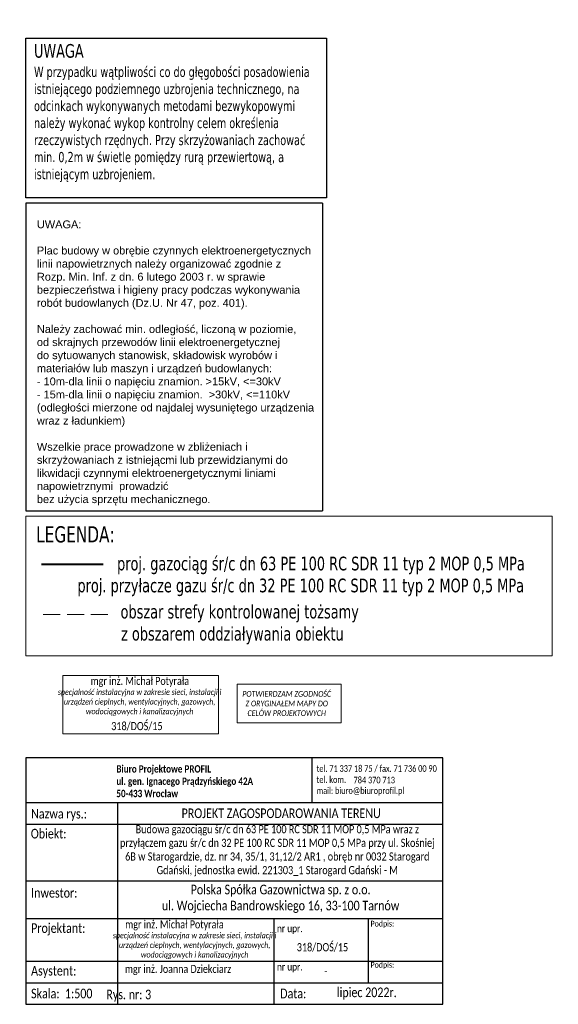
# Model space of a CAD drawing. Extents: x 6533465 to 6533751, y 5979208 to 5979357.
# Tile 10 of 10: x 6533671 to 6533751, y 5979212 to 5979357. Entities that reach past the tile are written whole.
import ezdxf

# ---------------------------------------------------------------- set-up
doc = ezdxf.new("R2010")
doc.units = 0
doc.header["$MEASUREMENT"] = 0
doc.linetypes.add('2.5_1.0', pattern=[7, 2.5, -1, 2.5, -1])
for name, color, linetype, lineweight in [('MR_gaz', 30, 'CONTINUOUS', 40), ('MR_gaz_dim', 250, 'CONTINUOUS', 20), ('MR_strefa', 200, '2.5_1.0', 0)]:
    doc.layers.add(name, color=color, linetype=linetype, lineweight=lineweight)
doc.styles.add('MR_text', font='tahoma.ttf', dxfattribs={"width": 0.8, "height": 1})
doc.styles.add('MR_text .20', font='tahoma.ttf', dxfattribs={"width": 0.9, "height": 0.2})

# ---------------------------------------------------------------- blocks, each defined once
blk = doc.blocks.new('A$C416B35F2')
at = {"layer": 'MR_gaz_dim', "lineweight": 30}
for p, q in [((0, 45.17), (-43.54, 45.17)), ((-43.54, 45.17), (-43.54, 0)), ((0, 45.17), (0, 0)), ((-43.54, 0), (0, 0))]:
    blk.add_line(p, q, dxfattribs=at)
at = {"layer": 'MR_gaz_dim', "lineweight": 40, "insert": (-41.92, 42.63), "char_height": 1.152, "attachment_point": 1, "style": 'MR_text .20'}
blk.add_mtext('{\\fArial|b0|i0|c238|p39;\\W1;UWAGA:\\P\\PPlac budowy w obrębie czynnych elektroenergetycznych\\Plinii napowietrznych należy organizować zgodnie z \\PRozp. Min. Inf. z dn. 6 lutego 2003 r. w sprawie \\Pbezpieczeństwa i higieny pracy podczas wykonywania\\Probót budowlanych (Dz.U. Nr 47, poz. 401).\\P\\PNależy zachować min. odległość, liczoną w poziomie,\\Pod skrajnych przewodów linii elektroenergetycznej\\Pdo sytuowanych stanowisk, składowisk wyrobów i \\Pmateriałów lub maszyn i urządzeń budowlanych:\\P- 10m-dla linii o napięciu znamion. >15kV, <=30kV\\P- 15m-dla linii o napięciu znamion.  >30kV, <=110kV\\P(odległości mierzone od najdalej wysuniętego urządzenia\\Pwraz z ładunkiem)\\P\\PWszelkie prace prowadzone w zbliżeniach i \\Pskrzyżowaniach z istniejącmi lub przewidzianymi do \\Plikwidacji czynnymi elektroenergetycznymi liniami\\Pnapowietrznymi  prowadzić \\Pbez użycia sprzętu mechanicznego.\\P}\\P               ', dxfattribs=at)

msp = doc.modelspace()

# ---------------------------------------------------------------- linework, layer by layer
at = {"layer": 'MR_gaz'}
msp.add_line((6533674.68, 5979276.83), (6533683.74, 5979276.83), dxfattribs=at)
at = {"layer": 'MR_gaz_dim', "lineweight": 30}
for p, q in [((6533733.62, 5979248.38), (6533672.39, 5979248.38)), ((6533672.39, 5979248.38), (6533672.39, 5979218.47)), ((6533733.62, 5979218.47), (6533733.62, 5979248.38)), ((6533672.39, 5979241.82), (6533733.62, 5979241.82)), ((6533685.9, 5979218.47), (6533685.9, 5979241.82)), ((6533672.39, 5979238.66), (6533733.62, 5979238.66)), ((6533672.39, 5979230.33), (6533733.62, 5979230.33)), ((6533672.39, 5979224.79), (6533733.62, 5979224.79)), ((6533672.39, 5979218.75), (6533672.39, 5979212.21)), ((6533672.39, 5979218.54), (6533733.62, 5979218.54)), ((6533672.39, 5979218.54), (6533733.62, 5979218.54)), ((6533685.9, 5979212.21), (6533685.9, 5979218.75)), ((6533733.62, 5979212.21), (6533733.62, 5979218.75)), ((6533672.39, 5979215.38), (6533733.62, 5979215.38)), ((6533672.39, 5979215.38), (6533733.62, 5979215.38)), ((6533672.39, 5979215.38), (6533733.62, 5979215.38)), ((6533672.39, 5979212.21), (6533733.62, 5979212.21)), ((6533672.39, 5979212.21), (6533733.62, 5979212.21))]:
    msp.add_line(p, q, dxfattribs=at)
at = {"layer": 'MR_gaz_dim'}
msp.add_line((6533674.15, 5979241.82), (6533733.62, 5979241.82), dxfattribs=at)
at = {"layer": 'MR_gaz_dim', "lineweight": 30}
for points in [[(6533672.39, 5979354.02), (6533716.54, 5979354.02), (6533716.54, 5979330.57), (6533672.39, 5979330.57), (6533672.39, 5979354.02)], [(6533714.42, 5979241.82), (6533714.42, 5979248.38)], [(6533708.78, 5979224.79), (6533708.78, 5979218.47)], [(6533722.63, 5979224.79), (6533722.63, 5979218.47)], [(6533708.78, 5979218.75), (6533708.78, 5979212.21)], [(6533722.63, 5979218.75), (6533722.63, 5979215.38)]]:
    msp.add_lwpolyline(points, dxfattribs=at)
at = {"layer": 'MR_gaz_dim'}
msp.add_lwpolyline([(6533672.39, 5979283.86), (6533749.65, 5979283.86), (6533749.65, 5979263.36), (6533672.39, 5979263.36), (6533672.39, 5979283.86)], dxfattribs=at)
for points in [[(6533677.82, 5979260.49), (6533700.7, 5979260.49), (6533700.7, 5979251.91), (6533677.82, 5979251.91)], [(6533703.44, 5979259.22), (6533718.69, 5979259.22), (6533718.69, 5979253.52), (6533703.44, 5979253.52)]]:
    msp.add_lwpolyline(points, close=True, dxfattribs=at)
at = {"layer": 'MR_strefa'}
msp.add_line((6533684.44, 5979269.44), (6533674.95, 5979269.44), dxfattribs=at)

# ---------------------------------------------------------------- block references
at = {"layer": 'MR_gaz_dim', "ltscale": 20, "rotation": 359.9961681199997}
msp.add_blockref('A$C416B35F2', (6533715.93, 5979284.62), dxfattribs=at)

# ---------------------------------------------------------------- texts
at = {"layer": 'MR_gaz_dim', "style": 'MR_text .20', "width": 0.8}
for s, height, p in [('LEGENDA:', 2.379, (6533673.9, 5979280)), ('proj. gazociąg śr/c dn 63 PE 100 RC SDR 11 typ 2 MOP 0,5 MPa', 2.0071, (6533685.78, 5979275.9)), ('proj. przyłacze gazu śr/c dn 32 PE 100 RC SDR 11 typ 2 MOP 0,5 MPa', 2.0071, (6533679.96, 5979272.68)), ('obszar strefy kontrolowanej tożsamy ', 2.0071, (6533686.3, 5979268.84)), ('z obszarem oddziaływania obiektu', 2.0071, (6533686.37, 5979265.6))]:
    msp.add_text(s, height=height, dxfattribs=at).set_placement(p)
at = {"layer": 'MR_gaz_dim', "style": 'MR_text'}
for s, insert, char_height, width, attachment_point in [('{\\H1.3333x;UWAGA} \\PW przypadku wątpliwości co do głęgobości posadowienia istniejącego podziemnego uzbrojenia technicznego, na odcinkach wykonywanych metodami bezwykopowymi należy wykonać wykop kontrolny celem określenia rzeczywistych rzędnych. Przy skrzyżowaniach zachować min. 0,2m w świetle pomiędzy rurą przewiertową, a istniejącym uzbrojeniem.', (6533673.59, 5979343.01), 1.5, 42.4228, 4), ('{\\fCalibri|b0|i0|c238|p34;mgr inż. Michał Potyrała}', (6533689.13, 5979259.52), 1.1773, 81.7736, 5), ('{\\fCalibri|b0|i1|c238|p34;specjalność instalacyjna w zakresie sieci, instalacji i urządzeń cieplnych, wentylacyjnych, gazowych, wodociągowych i kanalizacyjnych}', (6533689.09, 5979256.51), 0.84768, 22.9229, 5), ('{\\fCalibri|b0|i1|c238|p34;POTWIERDZAM ZGODNOŚĆ Z ORYGINAŁEM MAPY DO CELÓW PROJEKTOWYCH}', (6533710.69, 5979256.35), 0.8477, 12.1714, 5), ('\\A1;{\\fCalibri|b0|i0|c238|p34;318/DOŚ/15}', (6533688.69, 5979253.01), 1.2, 81.7736, 5), ('{\\fCalibri|b1|i0|c238|p34;Biuro Projektowe PROFIL\\fCalibri|b1|i0|c0|p34;\\P\\fCalibri|b1|i0|c238|p34;ul. \\fCalibri|b1|i0|c0|p34;gen. Ignacego Prądzyńskiego 42A\\fCalibri|b1|i0|c238|p34;\\P5\\fCalibri|b1|i0|c0|p34;0\\fCalibri|b1|i0|c238|p34;-\\fCalibri|b1|i0|c0|p34;43\\fCalibri|b1|i0|c238|p34;3 Wrocław}', (6533685.68, 5979244.95), 1.08314, 54.504, 4), ('{\\fCalibri|b0|i0|c238|p34;tel. 71 337 18 75 / fax. 71 736 00 90\\Ptel. kom.           \\Pmail: biuro@biuroprofil.pl}', (6533715.08, 5979245.07), 0.9729, 48.9555, 4), ('{\\fCalibri|b0|i0|c238|p34;^I    784 370 713}', (6533715.52, 5979245.12), 0.9729, 48.9555, 4), ('{\\fCalibri|b0|i0|c238|p34;Nazwa rys.:}', (6533673.16, 5979240.01), 1.4128, 22.2999, 4), ('{\\fCalibri|b0|i0|c238|p34;PROJEKT ZAGOSPODAROWANIA TERENU}', (6533709.88, 5979240.24), 1.4128, 81.7736, 5), ('\\A1;{\\fCalibri|b0|i0|c238|p34;Budowa gazociągu śr/c dn 63 PE 100 RC SDR 11 MOP 0,5 MPa wraz z przyłączem gazu śr/c dn 32 PE 100 RC SDR 11 MOP 0,5 MPa przy ul. Skośniej 6B w Starogardzie, dz. nr 34, 35/1, 31,12/2 AR1 , obręb nr 0032 Starogard Gdański, jednostka ewid. 221303_1 Starogard Gdański - M}', (6533709.31, 5979234.75), 1.2, 46.858, 5), ('{\\fCalibri|b0|i0|c238|p34;Obiekt:}', (6533673.12, 5979237.25), 1.4128, 22.2999, 4), ('{\\fCalibri|b0|i0|c238|p34;Polska Spółka Gazownictwa sp. z o.o.\\Pul. Wojciecha Bandrowskiego 16, 33-100 Tarnów}', (6533709.8, 5979227.69), 1.4128, 77.4391, 5), ('{\\fCalibri|b0|i0|c238|p34;Inwestor:}', (6533673.16, 5979228.56), 1.4128, 22.2999, 4), ('{\\fCalibri|b0|i0|c238|p34;Projektant:}', (6533673.16, 5979223.21), 1.4128, 22.2999, 4), ('{\\fCalibri|b0|i0|c238|p34;mgr inż. Michał Potyrała}', (6533694.21, 5979223.79), 1.1773, 81.7736, 5), ('{\\fCalibri|b0|i0|c238|p34;Podpis:}', (6533724.74, 5979223.94), 0.8477, 15.4945, 5), ('{\\fCalibri|b0|i1|c238|p34;specjalność instalacyjna w zakresie sieci, instalacji i urządzeń cieplnych, wentylacyjnych, gazowych, wodociągowych i kanalizacyjnych}', (6533697.17, 5979220.8), 0.84768, 22.9229, 5), ('{\\fCalibri|b0|i0|c238|p34;nr upr.}', (6533711.15, 5979223.21), 1.1, 15.4945, 5), ('\\A1;{\\fCalibri|b0|i0|c238|p34;318/DOŚ/15}', (6533715.94, 5979220.55), 1.2, 81.7736, 5), ('{\\fCalibri|b0|i0|c238|p34;Podpis:}', (6533724.74, 5979217.9), 0.8477, 15.4945, 5), ('{\\fCalibri|b0|i0|c238|p34;Asystent:}', (6533673.16, 5979216.96), 1.4128, 15.4945, 4), ('{\\fCalibri|b0|i0|c238|p34;mgr inż. Joanna Dziekciarz}', (6533694.74, 5979217.25), 1.1773, 100.9551, 5), ('{\\fCalibri|b0|i0|c238|p34;nr upr.}', (6533711.15, 5979217.58), 1.1, 15.4945, 5), ('\\A1;{\\fCalibri|b0|i0|c238|p34;-}', (6533716.45, 5979217.07), 1.1773, 81.7736, 5), ('{\\fCalibri|b0|i0|c238|p34;Skala:  1:500}', (6533673.16, 5979213.79), 1.4128, 15.4945, 4), ('{\\fCalibri|b0|i0|c238|p34;^IRys. nr: 3}', (6533687.3, 5979213.48), 1.4128, 22.2999, 5), ('{\\fCalibri|b0|i0|c238|p34;\\H1.2x;Data:\\H0.83333x; }', (6533711.65, 5979213.79), 1.1773, 15.4945, 5), ('{\\fCalibri|b0|i0|c238|p34;lipiec 20\\fCalibri|b0|i0|c0|p34;2\\fCalibri|b0|i0|c238|p34;2r.}', (6533722.45, 5979213.79), 1.4128, 81.7736, 5)]:
    msp.add_mtext(s, dxfattribs=dict(at, insert=insert, char_height=char_height, width=width, attachment_point=attachment_point))
at = {"layer": 'MR_gaz_dim', "insert": (6533630.6, 5979287.61), "char_height": 1, "attachment_point": 4, "style": 'MR_text'}
msp.add_mtext('przecisk: r.o. PE dn125 PE 100 RC SDR 17 typ 2 MOP 0,5 MPa L=4,0m', dxfattribs=at)

doc.saveas('drawing.dxf')
